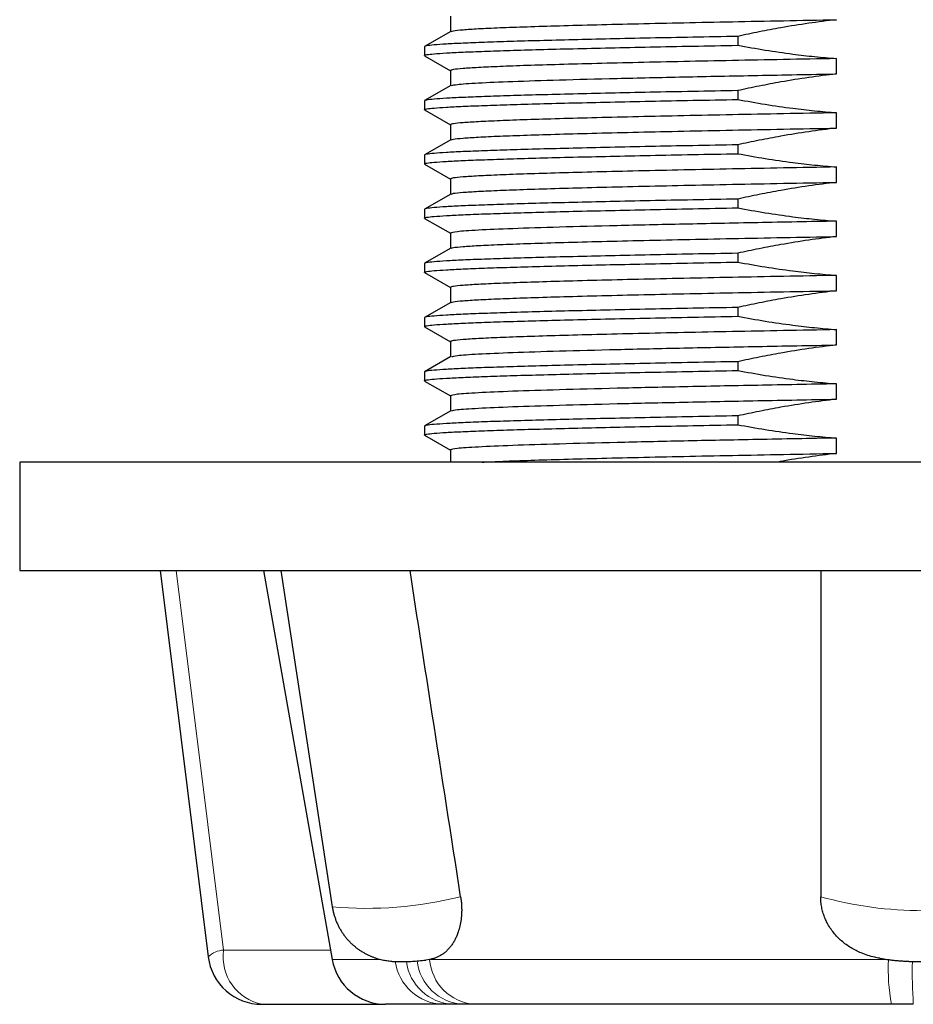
# Model space of a CAD drawing. Header units: millimetres. Extents: x 8 to 1329, y 12 to 1074.
# Tile 13 of 256: x 486 to 511, y 701 to 728. Entities that reach past the tile are written whole.
import ezdxf

# ---------------------------------------------------------------- set-up
doc = ezdxf.new("R2010")
doc.units = ezdxf.units.MM

msp = doc.modelspace()

# ---------------------------------------------------------------- linework, layer by layer
at = {"color": 7, "linetype": 'Continuous', "lineweight": 30}
for p, q in [((497.907, 728.391), (497.907, 727.971)), ((497.913, 727.974), (497.193, 727.558)), ((505.856, 727.835), (505.856, 727.59)), ((497.187, 727.551), (497.187, 727.306)), ((497.193, 727.299), (497.907, 726.886)), ((508.588, 726.797), (508.588, 727.222)), ((497.907, 726.891), (497.907, 726.471)), ((497.913, 726.474), (497.193, 726.058)), ((505.856, 726.335), (505.856, 726.09)), ((497.187, 726.051), (497.187, 725.806)), ((497.193, 725.799), (497.907, 725.386)), ((508.588, 725.297), (508.588, 725.722)), ((497.907, 725.391), (497.907, 724.971)), ((497.913, 724.974), (497.193, 724.558)), ((505.856, 724.835), (505.856, 724.59)), ((497.187, 724.551), (497.187, 724.306)), ((497.193, 724.299), (497.907, 723.886)), ((508.588, 723.797), (508.588, 724.222)), ((497.907, 723.891), (497.907, 723.471)), ((497.913, 723.474), (497.193, 723.058)), ((505.856, 723.335), (505.856, 723.09)), ((497.187, 723.051), (497.187, 722.806)), ((497.193, 722.799), (497.907, 722.386)), ((508.588, 722.297), (508.588, 722.722)), ((497.907, 722.391), (497.907, 721.971)), ((497.913, 721.974), (497.193, 721.558)), ((505.856, 721.835), (505.856, 721.59)), ((497.187, 721.551), (497.187, 721.306)), ((497.193, 721.299), (497.907, 720.886)), ((508.588, 720.797), (508.588, 721.222)), ((497.907, 720.891), (497.907, 720.471)), ((497.913, 720.474), (497.193, 720.058)), ((505.856, 720.335), (505.856, 720.09)), ((497.187, 720.051), (497.187, 719.806)), ((497.193, 719.799), (497.907, 719.386)), ((508.588, 719.297), (508.588, 719.722)), ((497.907, 719.391), (497.907, 718.971)), ((497.913, 718.974), (497.193, 718.558)), ((505.856, 718.835), (505.856, 718.59)), ((497.187, 718.551), (497.187, 718.306)), ((497.193, 718.299), (497.907, 717.886)), ((508.588, 717.797), (508.588, 718.222)), ((497.907, 717.891), (497.907, 717.471)), ((497.913, 717.474), (497.193, 717.058)), ((505.856, 717.335), (505.856, 717.09)), ((497.187, 717.051), (497.187, 716.806)), ((497.193, 716.799), (497.907, 716.386)), ((508.588, 716.297), (508.588, 716.722)), ((497.907, 716.391), (497.907, 716.053)), ((485.987, 716.053), (485.987, 713.053)), ((535.987, 716.053), (485.987, 716.053)), ((485.987, 713.053), (527.572, 713.053)), ((489.87, 713.053), (491.202, 702.368)), ((492.737, 713.053), (494.635, 702.293)), ((493.217, 713.053), (494.638, 703.748)), ((497.331, 702.293), (497.225, 702.278)), ((492.691, 701.053), (496.112, 701.053)), ((497.69, 701.053), (496.112, 701.053)), ((498.244, 701.053), (497.97, 701.053)), ((510.112, 701.053), (498.565, 701.053))]:
    msp.add_line(p, q, dxfattribs=at)
at = {"color": 252, "linetype": 'Continuous', "lineweight": 0}
for p, q in [((490.321, 713.053), (491.63, 702.553)), ((491.63, 702.553), (494.589, 702.553)), ((494.635, 702.293), (495.986, 702.293)), ((497.331, 702.293), (510.004, 702.293))]:
    msp.add_line(p, q, dxfattribs=at)
for centre, radius, start, end in [((495.561, 714.571), 10.863, 265.1233, 283.9992), ((510.987, 714.228), 10.584, 254.4538, 285.5462), ((491.656, 701.908), 0.646, 92.3024, 134.6), ((492.956, 702.366), 1.339, 171.9505, 258.5782), ((497.751, 702.439), 1.387, 188.3891, 267.4485), ((498.042, 702.419), 1.368, 187.684, 266.9631), ((498.329, 702.403), 1.352, 186.3115, 266.3948), ((498.671, 702.393), 1.344, 184.2814, 265.4459), ((515.103, 702.026), 5.084, 176.9909, 191.029), ((525.952, 701.994), 15.267, 179.0827, 183.533)]:
    msp.add_arc(centre, radius, start, end, dxfattribs=at)
at = {"color": 7, "linetype": 'Continuous', "lineweight": 30}
for centre, start in [((492.691, 702.553), 187.1071), ((496.112, 702.553), 190)]:
    msp.add_arc(centre, 1.5, start, 270, dxfattribs=at)
for points, knots in [([(497.931, 727.974), (497.945, 727.98), (497.977, 727.996), (498.23, 728.021), (498.657, 728.049), (499.253, 728.077), (500.005, 728.104), (500.903, 728.132), (501.936, 728.159), (503.09, 728.187), (504.348, 728.215), (505.696, 728.242), (507.112, 728.27), (508.096, 728.288), (508.588, 728.297)], [0, 0, 0, 0, 0.062057, 0.147324, 0.232592, 0.31786, 0.403127, 0.488395, 0.573662, 0.65893, 0.744197, 0.829465, 0.914732, 1, 1, 1, 1]), ([(508.588, 728.297), (508.331, 728.266), (507.818, 728.202), (507.106, 728.086), (506.452, 727.963), (506.055, 727.878), (505.856, 727.835)], [0, 0, 0, 0, 0.280023, 0.560009, 0.780013, 1, 1, 1, 1]), ([(497.208, 727.299), (497.2, 727.301), (497.164, 727.311), (497.239, 727.33), (497.434, 727.353), (497.772, 727.377), (498.237, 727.401), (498.829, 727.424), (499.539, 727.448), (500.362, 727.472), (501.29, 727.495), (502.312, 727.519), (503.421, 727.543), (504.6, 727.566), (505.437, 727.582), (505.856, 727.59)], [0, 0, 0, 0, 0.024499, 0.10579, 0.187082, 0.268374, 0.349666, 0.430958, 0.512249, 0.593541, 0.674833, 0.756125, 0.837416, 0.918708, 1, 1, 1, 1]), ([(505.856, 727.59), (506.109, 727.544), (506.616, 727.452), (507.326, 727.351), (507.984, 727.273), (508.387, 727.239), (508.588, 727.222)], [0, 0, 0, 0, 0.280027, 0.560024, 0.780021, 1, 1, 1, 1]), ([(497.943, 726.474), (497.976, 726.485), (498.05, 726.51), (498.63, 726.549), (499.577, 726.59), (500.876, 726.632), (502.475, 726.673), (504.331, 726.715), (506.381, 726.756), (507.853, 726.783), (508.588, 726.797)], [0, 0, 0, 0, 0.104706, 0.232605, 0.360505, 0.488404, 0.616303, 0.744202, 0.872101, 1, 1, 1, 1]), ([(508.588, 726.797), (508.331, 726.766), (507.818, 726.702), (507.106, 726.586), (506.452, 726.463), (506.055, 726.378), (505.856, 726.335)], [0, 0, 0, 0, 0.280023, 0.560009, 0.780013, 1, 1, 1, 1]), ([(497.208, 725.799), (497.2, 725.801), (497.164, 725.811), (497.239, 725.83), (497.434, 725.853), (497.772, 725.877), (498.237, 725.901), (498.829, 725.924), (499.539, 725.948), (500.362, 725.972), (501.29, 725.995), (502.312, 726.019), (503.421, 726.043), (504.6, 726.066), (505.437, 726.082), (505.856, 726.09)], [0, 0, 0, 0, 0.024499, 0.10579, 0.187082, 0.268374, 0.349666, 0.430958, 0.512249, 0.593541, 0.674833, 0.756125, 0.837416, 0.918708, 1, 1, 1, 1]), ([(505.856, 726.09), (506.109, 726.044), (506.616, 725.952), (507.326, 725.851), (507.984, 725.773), (508.387, 725.739), (508.588, 725.722)], [0, 0, 0, 0, 0.280027, 0.560024, 0.780021, 1, 1, 1, 1]), ([(497.931, 724.974), (497.945, 724.98), (497.977, 724.996), (498.23, 725.021), (498.657, 725.049), (499.253, 725.077), (500.005, 725.104), (500.903, 725.132), (501.936, 725.159), (503.09, 725.187), (504.348, 725.215), (505.696, 725.242), (507.112, 725.27), (508.096, 725.288), (508.588, 725.297)], [0, 0, 0, 0, 0.062075, 0.147341, 0.232607, 0.317873, 0.403139, 0.488405, 0.573671, 0.658936, 0.744202, 0.829468, 0.914734, 1, 1, 1, 1]), ([(508.588, 725.297), (508.331, 725.266), (507.818, 725.202), (507.106, 725.086), (506.452, 724.963), (506.055, 724.878), (505.856, 724.835)], [0, 0, 0, 0, 0.2800225, 0.5600092, 0.780013, 1, 1, 1, 1]), ([(497.208, 724.299), (497.2, 724.301), (497.164, 724.311), (497.239, 724.33), (497.434, 724.353), (497.772, 724.377), (498.237, 724.401), (498.829, 724.424), (499.539, 724.448), (500.362, 724.472), (501.29, 724.495), (502.312, 724.519), (503.421, 724.543), (504.6, 724.566), (505.437, 724.582), (505.856, 724.59)], [0, 0, 0, 0, 0.024499, 0.10579, 0.187082, 0.268374, 0.349666, 0.430958, 0.512249, 0.593541, 0.674833, 0.756125, 0.837416, 0.918708, 1, 1, 1, 1]), ([(505.856, 724.59), (506.109, 724.544), (506.616, 724.452), (507.326, 724.351), (507.984, 724.273), (508.387, 724.239), (508.588, 724.222)], [0, 0, 0, 0, 0.280027, 0.560024, 0.780021, 1, 1, 1, 1]), ([(497.931, 723.474), (497.945, 723.48), (497.977, 723.496), (498.23, 723.521), (498.657, 723.549), (499.253, 723.577), (500.005, 723.604), (500.903, 723.632), (501.936, 723.659), (503.09, 723.687), (504.348, 723.715), (505.696, 723.742), (507.112, 723.77), (508.096, 723.788), (508.588, 723.797)], [0, 0, 0, 0, 0.062053, 0.147321, 0.232589, 0.317857, 0.403125, 0.488393, 0.573661, 0.658928, 0.744196, 0.829464, 0.914732, 1, 1, 1, 1]), ([(508.588, 723.797), (508.331, 723.766), (507.818, 723.702), (507.106, 723.586), (506.452, 723.463), (506.055, 723.378), (505.856, 723.335)], [0, 0, 0, 0, 0.280023, 0.560009, 0.780013, 1, 1, 1, 1]), ([(497.208, 722.799), (497.2, 722.801), (497.164, 722.811), (497.239, 722.83), (497.434, 722.853), (497.772, 722.877), (498.237, 722.901), (498.829, 722.924), (499.539, 722.948), (500.362, 722.972), (501.29, 722.995), (502.312, 723.019), (503.421, 723.043), (504.6, 723.066), (505.437, 723.082), (505.856, 723.09)], [0, 0, 0, 0, 0.024499, 0.10579, 0.187082, 0.268374, 0.349666, 0.430958, 0.512249, 0.593541, 0.674833, 0.756125, 0.837416, 0.918708, 1, 1, 1, 1]), ([(505.856, 723.09), (506.109, 723.044), (506.616, 722.952), (507.326, 722.851), (507.984, 722.773), (508.387, 722.739), (508.588, 722.722)], [0, 0, 0, 0, 0.280027, 0.560024, 0.780021, 1, 1, 1, 1]), ([(497.931, 721.974), (497.945, 721.98), (497.977, 721.996), (498.23, 722.021), (498.657, 722.049), (499.253, 722.077), (500.005, 722.104), (500.903, 722.132), (501.936, 722.159), (503.09, 722.187), (504.348, 722.215), (505.696, 722.242), (507.112, 722.27), (508.096, 722.288), (508.588, 722.297)], [0, 0, 0, 0, 0.062076, 0.147342, 0.232607, 0.317873, 0.403139, 0.488405, 0.573671, 0.658937, 0.744202, 0.829468, 0.914734, 1, 1, 1, 1]), ([(508.588, 722.297), (508.331, 722.266), (507.818, 722.202), (507.106, 722.086), (506.452, 721.963), (506.055, 721.878), (505.856, 721.835)], [0, 0, 0, 0, 0.280023, 0.560009, 0.780013, 1, 1, 1, 1]), ([(497.208, 721.299), (497.2, 721.301), (497.164, 721.311), (497.239, 721.33), (497.434, 721.353), (497.772, 721.377), (498.237, 721.401), (498.829, 721.424), (499.539, 721.448), (500.362, 721.472), (501.29, 721.495), (502.312, 721.519), (503.421, 721.543), (504.6, 721.566), (505.437, 721.582), (505.856, 721.59)], [0, 0, 0, 0, 0.024499, 0.10579, 0.187082, 0.268374, 0.349666, 0.430958, 0.512249, 0.593541, 0.674833, 0.756125, 0.837416, 0.918708, 1, 1, 1, 1]), ([(505.856, 721.59), (506.109, 721.544), (506.616, 721.452), (507.326, 721.351), (507.984, 721.273), (508.387, 721.239), (508.588, 721.222)], [0, 0, 0, 0, 0.2800269, 0.5600239, 0.7800205, 1, 1, 1, 1]), ([(497.931, 720.474), (497.945, 720.48), (497.977, 720.496), (498.23, 720.521), (498.657, 720.549), (499.253, 720.577), (500.005, 720.604), (500.903, 720.632), (501.936, 720.659), (503.09, 720.687), (504.348, 720.715), (505.696, 720.742), (507.112, 720.77), (508.096, 720.788), (508.588, 720.797)], [0, 0, 0, 0, 0.062068, 0.147335, 0.232601, 0.317868, 0.403134, 0.488401, 0.573667, 0.658934, 0.7442, 0.829467, 0.914733, 1, 1, 1, 1]), ([(508.588, 720.797), (508.331, 720.766), (507.818, 720.702), (507.106, 720.586), (506.452, 720.463), (506.055, 720.378), (505.856, 720.335)], [0, 0, 0, 0, 0.280023, 0.560009, 0.780013, 1, 1, 1, 1]), ([(497.208, 719.799), (497.2, 719.801), (497.164, 719.811), (497.239, 719.83), (497.434, 719.853), (497.772, 719.877), (498.237, 719.901), (498.829, 719.924), (499.539, 719.948), (500.362, 719.972), (501.29, 719.995), (502.312, 720.019), (503.421, 720.043), (504.6, 720.066), (505.437, 720.082), (505.856, 720.09)], [0, 0, 0, 0, 0.024499, 0.10579, 0.187082, 0.268374, 0.349666, 0.430958, 0.512249, 0.593541, 0.674833, 0.756125, 0.837416, 0.918708, 1, 1, 1, 1]), ([(505.856, 720.09), (506.109, 720.044), (506.616, 719.952), (507.326, 719.851), (507.984, 719.773), (508.387, 719.739), (508.588, 719.722)], [0, 0, 0, 0, 0.280027, 0.560024, 0.780021, 1, 1, 1, 1]), ([(497.943, 718.974), (497.976, 718.985), (498.049, 719.01), (498.63, 719.049), (499.577, 719.09), (500.876, 719.132), (502.475, 719.173), (504.331, 719.215), (506.381, 719.256), (507.853, 719.283), (508.588, 719.297)], [0, 0, 0, 0, 0.104723, 0.23262, 0.360517, 0.488413, 0.61631, 0.744207, 0.872103, 1, 1, 1, 1]), ([(508.588, 719.297), (508.331, 719.266), (507.818, 719.202), (507.106, 719.086), (506.452, 718.963), (506.055, 718.878), (505.856, 718.835)], [0, 0, 0, 0, 0.280023, 0.560009, 0.780013, 1, 1, 1, 1]), ([(497.208, 718.299), (497.2, 718.301), (497.164, 718.311), (497.239, 718.33), (497.434, 718.353), (497.772, 718.377), (498.237, 718.401), (498.829, 718.424), (499.539, 718.448), (500.362, 718.472), (501.29, 718.495), (502.312, 718.519), (503.421, 718.543), (504.6, 718.566), (505.437, 718.582), (505.856, 718.59)], [0, 0, 0, 0, 0.024499, 0.10579, 0.187082, 0.268374, 0.349666, 0.430958, 0.512249, 0.593541, 0.674833, 0.756125, 0.837416, 0.918708, 1, 1, 1, 1]), ([(505.856, 718.59), (506.109, 718.544), (506.616, 718.452), (507.326, 718.351), (507.984, 718.273), (508.387, 718.239), (508.588, 718.222)], [0, 0, 0, 0, 0.2800269, 0.5600239, 0.7800205, 1, 1, 1, 1]), ([(497.943, 717.474), (497.976, 717.485), (498.049, 717.51), (498.63, 717.549), (499.577, 717.59), (500.876, 717.632), (502.475, 717.673), (504.331, 717.715), (506.381, 717.756), (507.853, 717.783), (508.588, 717.797)], [0, 0, 0, 0, 0.104714, 0.232612, 0.36051, 0.488408, 0.616306, 0.744204, 0.872102, 1, 1, 1, 1]), ([(508.588, 717.797), (508.331, 717.766), (507.818, 717.702), (507.106, 717.586), (506.452, 717.463), (506.055, 717.378), (505.856, 717.335)], [0, 0, 0, 0, 0.280023, 0.560009, 0.780013, 1, 1, 1, 1]), ([(497.208, 716.799), (497.2, 716.801), (497.164, 716.811), (497.239, 716.83), (497.434, 716.853), (497.772, 716.877), (498.237, 716.901), (498.829, 716.924), (499.539, 716.948), (500.362, 716.972), (501.29, 716.995), (502.312, 717.019), (503.421, 717.043), (504.6, 717.066), (505.437, 717.082), (505.856, 717.09)], [0, 0, 0, 0, 0.024499, 0.10579, 0.187082, 0.268374, 0.349666, 0.430958, 0.512249, 0.593541, 0.674833, 0.756125, 0.837416, 0.918708, 1, 1, 1, 1]), ([(505.856, 717.09), (506.109, 717.044), (506.616, 716.952), (507.326, 716.851), (507.984, 716.773), (508.387, 716.739), (508.588, 716.722)], [0, 0, 0, 0, 0.280027, 0.560024, 0.780021, 1, 1, 1, 1]), ([(498.781, 716.053), (498.938, 716.061), (499.284, 716.078), (500.008, 716.104), (500.903, 716.132), (501.936, 716.159), (503.09, 716.187), (504.348, 716.215), (505.696, 716.242), (507.112, 716.27), (508.096, 716.288), (508.588, 716.297)], [0, 0, 0, 0, 0.094887, 0.208026, 0.321165, 0.434304, 0.547444, 0.660583, 0.773722, 0.886861, 1, 1, 1, 1]), ([(508.588, 716.297), (508.332, 716.265), (507.818, 716.201), (507.271, 716.115), (506.981, 716.06), (506.946, 716.053)], [0, 0, 0, 0, 0.467484, 0.934908, 1, 1, 1, 1]), ([(498.189, 704.031), (497.927, 705.715), (497.46, 708.723), (496.993, 711.73), (496.788, 713.053)], [0, 0, 0, 0, 0.56, 1, 1, 1, 1]), ([(508.158, 713.053), (508.157, 711.369), (508.155, 708.362), (508.152, 705.354), (508.151, 704.031)], [0, 0, 0, 0, 0.56, 1, 1, 1, 1]), ([(498.189, 704.031), (498.195, 703.988), (498.207, 703.902), (498.216, 703.773), (498.218, 703.643), (498.213, 703.517), (498.198, 703.374), (498.17, 703.218), (498.128, 703.071), (498.083, 702.951), (498.039, 702.855), (497.989, 702.764), (497.932, 702.68), (497.87, 702.601), (497.802, 702.531), (497.73, 702.469), (497.655, 702.416), (497.577, 702.373), (497.496, 702.338), (497.414, 702.311), (497.359, 702.299), (497.331, 702.293)], [0, 0, 0, 0, 0.046287, 0.093171, 0.140057, 0.187911, 0.23418, 0.304819, 0.375468, 0.423218, 0.471264, 0.519744, 0.568797, 0.620999, 0.673499, 0.726854, 0.780469, 0.834894, 0.889526, 0.944693, 1, 1, 1, 1]), ([(509.788, 702.327), (509.74, 702.336), (509.628, 702.356), (509.455, 702.404), (509.283, 702.466), (509.127, 702.538), (508.988, 702.614), (508.854, 702.703), (508.729, 702.803), (508.613, 702.913), (508.508, 703.032), (508.412, 703.163), (508.333, 703.297), (508.27, 703.432), (508.221, 703.565), (508.184, 703.704), (508.156, 703.86), (508.153, 703.97), (508.151, 704.031)], [0, 0, 0, 0, 0.056284, 0.132185, 0.20859, 0.269442, 0.330645, 0.39305, 0.455914, 0.516783, 0.578147, 0.641171, 0.704812, 0.759304, 0.814228, 0.870557, 0.927387, 1, 1, 1, 1]), ([(494.638, 703.748), (494.643, 703.718), (494.654, 703.654), (494.676, 703.56), (494.704, 703.465), (494.738, 703.372), (494.776, 703.282), (494.819, 703.194), (494.866, 703.11), (494.918, 703.029), (494.974, 702.951), (495.033, 702.877), (495.096, 702.807), (495.161, 702.74), (495.23, 702.678), (495.301, 702.62), (495.374, 702.566), (495.449, 702.517), (495.526, 702.472), (495.603, 702.431), (495.681, 702.395), (495.758, 702.363), (495.834, 702.336), (495.908, 702.313), (495.98, 702.294), (496.049, 702.279), (496.116, 702.266), (496.181, 702.256), (496.244, 702.248), (496.308, 702.242), (496.373, 702.238), (496.442, 702.235), (496.522, 702.233), (496.615, 702.234), (496.713, 702.237), (496.809, 702.242), (496.898, 702.248), (496.987, 702.255), (497.077, 702.263), (497.157, 702.27), (497.207, 702.276), (497.226, 702.278)], [0, 0, 0, 0, 0.025348, 0.052847, 0.080174, 0.107332, 0.134323, 0.161148, 0.187806, 0.214298, 0.24062, 0.26677, 0.292744, 0.318533, 0.344128, 0.369518, 0.394684, 0.419603, 0.444242, 0.468556, 0.49248, 0.515937, 0.538834, 0.561089, 0.582658, 0.603581, 0.624003, 0.644188, 0.664501, 0.685316, 0.707295, 0.7314, 0.759254, 0.794201, 0.833306, 0.866255, 0.896435, 0.924912, 0.954757, 0.983402, 1, 1, 1, 1]), ([(509.788, 702.326), (509.805, 702.323), (509.858, 702.313), (509.95, 702.3), (510.062, 702.285), (510.175, 702.273), (510.284, 702.262), (510.391, 702.254), (510.497, 702.247), (510.603, 702.242), (510.708, 702.238), (510.814, 702.235), (510.919, 702.234), (511.024, 702.234), (511.129, 702.235), (511.233, 702.237), (511.338, 702.24), (511.442, 702.245), (511.546, 702.251), (511.65, 702.259), (511.754, 702.268), (511.859, 702.279), (511.965, 702.292), (512.074, 702.307), (512.148, 702.319), (512.187, 702.326), (512.188, 702.326)], [0, 0, 0, 0, 0.0238376, 0.0733223, 0.1247237, 0.1728021, 0.2186231, 0.2628976, 0.3060788, 0.3484757, 0.3903129, 0.4317631, 0.4729676, 0.5140486, 0.5551188, 0.5962576, 0.6375733, 0.6791896, 0.7212492, 0.7639256, 0.8074406, 0.8520921, 0.8982993, 0.9466832, 0.9982106, 1, 1, 1, 1]), ([(497.97, 701.053), (497.916, 701.053), (497.82, 701.053), (497.73, 701.053), (497.69, 701.053)], [0, 0, 0, 0, 0.559998, 1, 1, 1, 1]), ([(498.565, 701.053), (498.503, 701.053), (498.394, 701.053), (498.289, 701.053), (498.244, 701.053)], [0, 0, 0, 0, 0.560002, 1, 1, 1, 1]), ([(510.714, 701.053), (510.601, 701.053), (510.401, 701.053), (510.2, 701.053), (510.112, 701.053)], [0, 0, 0, 0, 0.559998, 1, 1, 1, 1])]:
    msp.add_open_spline(points, degree=3, knots=knots, dxfattribs=at)
for points in [[(505.856, 727.835), (505.437, 727.827), (504.6, 727.811), (503.421, 727.788), (502.312, 727.764), (501.29, 727.74), (500.362, 727.717), (499.539, 727.693), (498.829, 727.669), (498.238, 727.646), (497.771, 727.622), (497.437, 727.598), (497.227, 727.575), (497.2, 727.559), (497.187, 727.551)], [(508.588, 727.222), (508.096, 727.212), (507.112, 727.194), (505.696, 727.166), (504.348, 727.139), (503.09, 727.111), (501.936, 727.084), (500.903, 727.056), (500.005, 727.029), (499.253, 727.001), (498.657, 726.973), (498.229, 726.946), (497.958, 726.918), (497.924, 726.9), (497.907, 726.891)], [(505.856, 726.335), (505.437, 726.327), (504.6, 726.311), (503.421, 726.288), (502.312, 726.264), (501.29, 726.24), (500.362, 726.217), (499.539, 726.193), (498.829, 726.169), (498.238, 726.146), (497.771, 726.122), (497.437, 726.098), (497.227, 726.075), (497.2, 726.059), (497.187, 726.051)], [(508.588, 725.722), (508.096, 725.712), (507.112, 725.694), (505.696, 725.666), (504.348, 725.639), (503.09, 725.611), (501.936, 725.584), (500.903, 725.556), (500.005, 725.529), (499.253, 725.501), (498.657, 725.473), (498.229, 725.446), (497.958, 725.418), (497.924, 725.4), (497.907, 725.391)], [(505.856, 724.835), (505.437, 724.827), (504.6, 724.811), (503.421, 724.788), (502.312, 724.764), (501.29, 724.74), (500.362, 724.717), (499.539, 724.693), (498.829, 724.669), (498.238, 724.646), (497.771, 724.622), (497.437, 724.598), (497.227, 724.575), (497.2, 724.559), (497.187, 724.551)], [(508.588, 724.222), (508.096, 724.212), (507.112, 724.194), (505.696, 724.166), (504.348, 724.139), (503.09, 724.111), (501.936, 724.084), (500.903, 724.056), (500.005, 724.029), (499.253, 724.001), (498.657, 723.973), (498.229, 723.946), (497.958, 723.918), (497.924, 723.9), (497.907, 723.891)], [(505.856, 723.335), (505.437, 723.327), (504.6, 723.311), (503.421, 723.288), (502.312, 723.264), (501.29, 723.24), (500.362, 723.217), (499.539, 723.193), (498.829, 723.169), (498.238, 723.146), (497.771, 723.122), (497.437, 723.098), (497.227, 723.075), (497.2, 723.059), (497.187, 723.051)], [(508.588, 722.722), (507.853, 722.708), (506.381, 722.68), (504.331, 722.639), (502.475, 722.598), (500.876, 722.556), (499.577, 722.515), (498.628, 722.473), (498.021, 722.432), (497.945, 722.404), (497.907, 722.391)], [(505.856, 721.835), (505.437, 721.827), (504.6, 721.811), (503.421, 721.788), (502.312, 721.764), (501.29, 721.74), (500.362, 721.717), (499.539, 721.693), (498.829, 721.669), (498.238, 721.646), (497.771, 721.622), (497.437, 721.598), (497.227, 721.575), (497.2, 721.559), (497.187, 721.551)], [(508.588, 721.222), (508.096, 721.212), (507.112, 721.194), (505.696, 721.166), (504.348, 721.139), (503.09, 721.111), (501.936, 721.084), (500.903, 721.056), (500.005, 721.029), (499.253, 721.001), (498.657, 720.973), (498.229, 720.946), (497.958, 720.918), (497.924, 720.9), (497.907, 720.891)], [(505.856, 720.335), (505.437, 720.327), (504.6, 720.311), (503.421, 720.288), (502.312, 720.264), (501.29, 720.24), (500.362, 720.217), (499.539, 720.193), (498.829, 720.169), (498.238, 720.146), (497.771, 720.122), (497.437, 720.098), (497.227, 720.075), (497.2, 720.059), (497.187, 720.051)], [(508.588, 719.722), (508.096, 719.712), (507.112, 719.694), (505.696, 719.666), (504.348, 719.639), (503.09, 719.611), (501.936, 719.584), (500.903, 719.556), (500.005, 719.529), (499.253, 719.501), (498.657, 719.473), (498.229, 719.446), (497.958, 719.418), (497.924, 719.4), (497.907, 719.391)], [(505.856, 718.835), (505.437, 718.827), (504.6, 718.811), (503.421, 718.788), (502.312, 718.764), (501.29, 718.74), (500.362, 718.717), (499.539, 718.693), (498.829, 718.669), (498.238, 718.646), (497.771, 718.622), (497.437, 718.598), (497.227, 718.575), (497.2, 718.559), (497.187, 718.551)], [(508.588, 718.222), (507.853, 718.208), (506.381, 718.18), (504.331, 718.139), (502.475, 718.098), (500.876, 718.056), (499.577, 718.015), (498.628, 717.973), (498.021, 717.932), (497.945, 717.904), (497.907, 717.891)], [(505.856, 717.335), (505.437, 717.327), (504.6, 717.311), (503.421, 717.288), (502.312, 717.264), (501.29, 717.24), (500.362, 717.217), (499.539, 717.193), (498.829, 717.169), (498.238, 717.146), (497.771, 717.122), (497.437, 717.098), (497.227, 717.075), (497.2, 717.059), (497.187, 717.051)], [(508.588, 716.722), (507.853, 716.708), (506.381, 716.68), (504.331, 716.639), (502.475, 716.598), (500.876, 716.556), (499.577, 716.515), (498.628, 716.473), (498.021, 716.432), (497.945, 716.404), (497.907, 716.391)]]:
    msp.add_open_spline(points, degree=3, dxfattribs=at)

doc.saveas('drawing.dxf')
